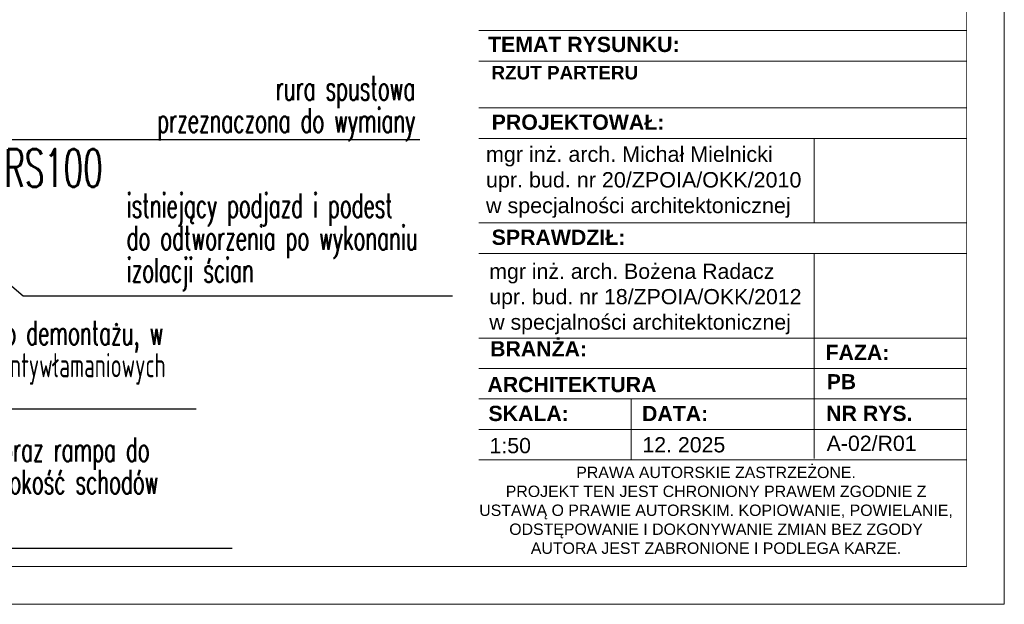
# Model space of a CAD drawing. Header units: millimetres. Extents: x 8949 to 18258, y -1077 to 30686.
# Tile 25 of 89: x 14793 to 15442, y 10243 to 10629. Entities that reach past the tile are written whole.
import ezdxf

# ---------------------------------------------------------------- set-up
doc = ezdxf.new("R2010")
doc.units = ezdxf.units.MM
doc.set_wipeout_variables(frame=1)
doc.layers.add('0A_OPISY OKIEN', color=3, linetype='Continuous')
for name, color, linetype, lineweight in [('0A_TABELKA', 7, 'Continuous', 0), ('0Z_OPISY', 7, 'Continuous', 9), ('A_WIDOK', 40, 'Continuous', 15)]:
    doc.layers.add(name, color=color, linetype=linetype, lineweight=lineweight)
doc.styles.add('1', font='simplex.shx', dxfattribs={"width": 0.6})
doc.styles.add('Arial', font='arial.ttf')

msp = doc.modelspace()

# ---------------------------------------------------------------- linework, layer by layer
at = {"layer": '0A_OPISY OKIEN'}
for points in [[(14525.41, 10576.95), (14572.56, 10372.44), (14909.09, 10372.44)], [(15056.75, 10550.04), (14770.04, 10550.04)], [(14720.87, 10509.9), (14794.82, 10447.04), (15078.29, 10447.04)], [(14932.81, 10280.31), (14536.74, 10280.31)]]:
    msp.add_lwpolyline(points, dxfattribs=at)
at = {"layer": '0Z_OPISY'}
for points in [[(12242.45, 10243.48), (15442.45, 10243.48), (15442.45, 12343.48), (12242.45, 12343.48)], [(12267.45, 10268.48), (15417.45, 10268.48), (15417.45, 12318.48), (12267.45, 12318.48)]]:
    msp.add_lwpolyline(points, close=True, dxfattribs=at)

# ---------------------------------------------------------------- texts
at = {"layer": '0A_OPISY OKIEN', "char_height": 16, "attachment_point": 5, "line_spacing_factor": 0.8, "style": '1'}
for s, insert, width in [('\\pxqr;rura spustowa\\Pprzeznaczona do wymiany', (14953.52, 10570.8), 200.3693), ('\\pxql;istniejące roleta zewnętrzna do demontażu, w razie potrzeby montaż okien antywłamaniowych ', (14753.74, 10409.26), 334.8746), ('\\pxql;istniejące spocznik, schody oraz rampa do odbudowy, maksymalna wyskokość schodów zewnętrznych h=15cm{\\T0.95;\\P} ', (14763.98, 10310.95), 334.8746)]:
    msp.add_mtext(s, dxfattribs=dict(at, insert=insert, width=width))
at = {"layer": 'A_WIDOK', "insert": (14814.91, 10531.35), "char_height": 25, "width": 158.6274, "attachment_point": 5, "rotation": 360, "style": '1'}
msp.add_mtext('RS100', dxfattribs=at)

# ---------------------------------------------------------------- next in the draw order: wipeouts: each hides what was drawn before it
msp.add_wipeout([(15095.7, 10268.48), (15095.7, 10916.87), (15417.45, 10916.87), (15417.45, 10268.48)]).dxf.layer = '0A_TABELKA'

# ---------------------------------------------------------------- next in the draw order: linework, layer by layer
at = {"layer": '0A_TABELKA'}
for p, q in [((15095.7, 10622.05), (15417.45, 10622.05)), ((15095.7, 10601.94), (15417.45, 10601.94)), ((15095.7, 10571.04), (15417.45, 10571.04)), ((15095.7, 10550.93), (15417.45, 10550.93)), ((15095.7, 10495.11), (15417.45, 10495.11)), ((15095.7, 10475), (15417.45, 10475)), ((15316.91, 10475), (15316.91, 10339.76)), ((15095.7, 10419.18), (15417.45, 10419.18)), ((15095.7, 10419.18), (15417.45, 10419.18)), ((15095.7, 10399.07), (15417.45, 10399.07)), ((15095.7, 10378.96), (15417.45, 10378.96)), ((15196.25, 10378.96), (15196.25, 10338.74)), ((15095.7, 10358.85), (15417.45, 10358.85)), ((15095.7, 10338.74), (15417.45, 10338.74)), ((15417.45, 10268.48), (15095.7, 10268.48))]:
    msp.add_line(p, q, dxfattribs=at)
msp.add_lwpolyline([(15316.91, 10550.93), (15316.91, 10495.11)], dxfattribs=at)

# ---------------------------------------------------------------- next in the draw order: texts
at = {"layer": '0A_OPISY OKIEN', "insert": (15030.64, 10482.63), "char_height": 16, "width": 334.8746, "attachment_point": 5, "line_spacing_factor": 0.8, "style": '1'}
msp.add_mtext('\\pxql;istniejący podjazd i podest \\Pdo odtworzenia po wykonaniu\\Pizolacji ścian', dxfattribs=at)
at = {"layer": '0A_TABELKA', "style": 'Arial'}
for s, insert, char_height, width, attachment_point in [('{\\W1;\\fArial|b1|i0|c238|p34;TEMAT RYSUNKU:\\fArial Narrow|b1|i0|c238|p34;  }', (15101.73, 10617.97), 10.0547, 380.2601, 1), ('{\\fArial|b1|i0|c238|p34;RZUT PARTERU}', (15103.98, 10598.75), 8.91, 460.3901, 1), ('{\\fArial|b1|i0|c238|p34;\\W1;PROJEKTOWAŁ:}', (15104.13, 10566.65), 10.0547, 28.8912, 1), ('{\\W1;mgr inż. arch. Michał Mielnicki \\Pupr. bud. nr 20/ZPOIA/OKK/2010\\Pw specjalności architektonicznej}', (15100.36, 10545.6), 10.1562, 469.362, 1), ('{\\fArial|b1|i0|c238|p34;SPRAWDZIŁ:}', (15104.13, 10490.72), 10.0547, 28.8912, 1), ('{\\W1;mgr inż. arch. Bożena Radacz\\Pupr. bud. nr 18/ZPOIA/OKK/2012\\Pw specjalności architektonicznej}', (15102.52, 10468.27), 10.0547, 467.0676, 1), ('{\\fArial|b1|i0|c238|p34;\\H1.102x;\\W1;BRANŻA:\\P\\fArial|b0|i0|c238|p34;\\H0.90744x;\\W0.8;\\P         }', (15103.09, 10417.11), 9.1216, 26.0508, 1), ('{\\fArial|b1|i0|c238|p34;\\H1.102x;\\W1;FAZA:\\P\\fArial|b0|i0|c238|p34;\\H0.90744x;\\W0.8;\\P\\pxi1.9692; }', (15324.46, 10414.72), 9.1216, 14.3812, 1), ('{\\fArial|b1|i0|c238|p34;\\W1;ARCHITEKTURA}', (15101.31, 10393.54), 10.0547, 29.0235, 1), ('{\\fArial|b1|i0|c238|p34;PB}', (15325.36, 10395.34), 9.9, 29.0235, 1), ('{\\fArial|b1|i0|c238|p34;\\W1;SKALA:}', (15102, 10374.48), 10.0547, 10.2029, 1), ('{\\fArial|b1|i0|c238|p34;\\W1;DATA:}', (15203.34, 10374.42), 10.0547, 10.2029, 1), ('{\\fArial|b1|i0|c238|p34;\\H1.102x;\\W1;NR RYS.\\P\\fArial|b0|i0|c238|p34;\\H0.90744x;\\W0.8; \\P   }', (15324.9, 10374.51), 9.1216, 118.9575, 1), ('{\\W1;\\fArial|b0|i0|c161|p34;1:5\\fArial|b0|i0|c238|p34;0}', (15102.7, 10353.24), 10.0547, 29.0235, 1), ('{\\W1;PRAWA AUTORSKIE ZASTRZEŻONE.\\PPROJEKT TEN JEST CHRONIONY PRAWEM ZGODNIE Z USTAWĄ O PRAWIE AUTORSKIM. KOPIOWANIE, POWIELANIE, ODSTĘPOWANIE I DOKONYWANIE ZMIAN BEZ ZGODY AUTORA JEST ZABRONIONE I PODLEGA KARZE.}', (15252.2, 10305.48), 7.5, 313.6295, 5)]:
    msp.add_mtext(s, dxfattribs=dict(at, insert=insert, char_height=char_height, width=width, attachment_point=attachment_point))
at = {"layer": '0A_TABELKA', "color": 20, "true_color": 0xf93306, "char_height": 10.055, "attachment_point": 1, "style": 'Arial'}
for s, insert, width in [('12. 2025', (15203.62, 10353.79), 134.321), ('A-02/R01', (15325.22, 10354.76), 29.0235)]:
    msp.add_mtext(s, dxfattribs=dict(at, insert=insert, width=width))

doc.saveas('drawing.dxf')
